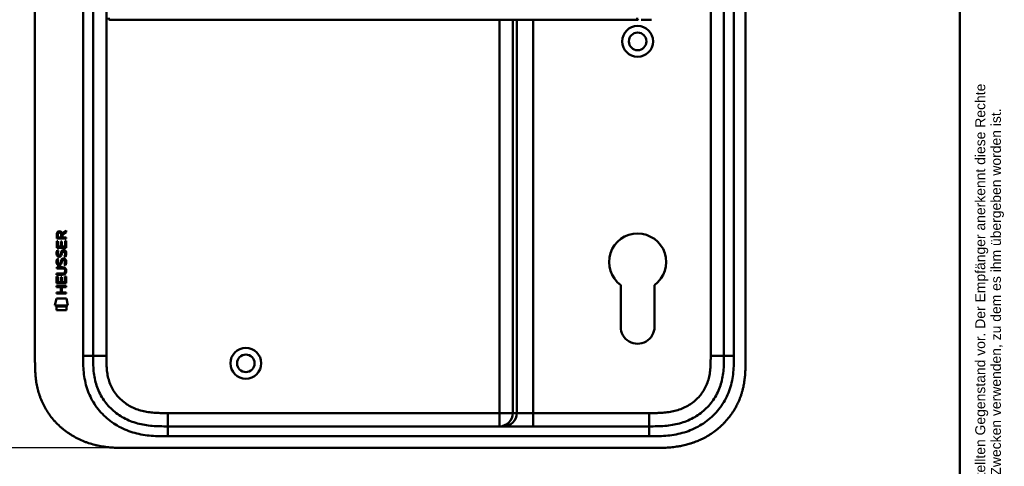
# Model space of a CAD drawing. Header units: millimetres. Extents: x 20 to 833, y 20 to 574.
# Tile 18 of 20: x 537 to 833, y 253 to 387. Entities that reach past the tile are written whole.
import ezdxf
from ezdxf.enums import TextEntityAlignment as Align

# ---------------------------------------------------------------- set-up
doc = ezdxf.new("R2010")
doc.units = ezdxf.units.MM
doc.header["$LTSCALE"] = 2
for name, color, linetype, lineweight in [('Bemaßungen(DIN)', 7, 'Continuous', 25), ('Sichtbare Kanten(DIN)', 7, 'Continuous', 50), ('Sichtbare tangentiale Kanten(DIN)', 7, 'Continuous', 50), ('Skizziergeometrie(DIN)', 7, 'Continuous', 50), ('Symbole(DIN)', 7, 'Continuous', 25)]:
    doc.layers.add(name, color=color, linetype=linetype, lineweight=lineweight)
doc.styles.add('Aktuell-DIN', font='arial.ttf')
doc.styles.add('STANDARD-DIN~0', font='arial.ttf')
doc.styles.add('Textstil10', font='arial.ttf')
doc.styles.add('Textstil41', font='arial.ttf', dxfattribs={"width": 0.8})
doc.styles.add('Textstil83', font='arial.ttf', dxfattribs={"width": 0.8})
doc.dimstyles.new('CAD-LAN', dxfattribs={"dimscale": 2, "dimtxt": 3.5, "dimasz": 2.5, "dimexe": 3.175, "dimexo": 0, "dimgap": 0.8, "dimtad": 1, "dimrnd": 1e-08, "dimtxsty": 'STANDARD-DIN~0', "dimcen": 0.09, "dimdle": 10, "dimclrd": 250, "dimclre": 250, "dimclrt": 250, "dimadec": 0, "dimazin": 2, "dimtfac": 1, "dimtmove": 0, "dimatfit": 3, "dimfxl": 1, "dimtolj": 1, "dimtzin": 0, "dimlwd": 25, "dimlwe": 25, "dimarcsym": 0})

# ---------------------------------------------------------------- blocks, each defined once
blk = doc.blocks.new('Ränder Standardrahmen')
at = {"layer": 'Skizziergeometrie(DIN)', "flags": 128}
blk.add_lwpolyline([(10, 10), (10, 287), (410, 287), (410, 10), (10, 10)], dxfattribs=at)
blk = doc.blocks.new('Schriftfelder Heusser')
at = {"layer": 'Symbole(DIN)', "color": 7, "insert": (293.33, 191.7), "char_height": 1.5, "width": 182.3003, "attachment_point": 1, "rotation": 90, "line_spacing_factor": 0.944221, "style": 'Aktuell-DIN'}
blk.add_mtext('\\fArial|b0|i0;\\H1.5000;Die Schlossfabrik Heusser AG ist Eigentümerin dieses Dokumentes und behält sich alle Rechte an diesem und dem dargestellten Gegenstand vor. Der Empfänger anerkennt diese Rechte\\Pund wird das Dokument nicht ohne schriftliche Ermächtigung der Eigentümerin Dritten zugänglich machen oder zu anderen Zwecken verwenden, zu dem es ihm übergeben worden ist.\\P ', dxfattribs=at)
at = {"layer": 'Symbole(DIN)', "color": 179, "true_color": 0x262659, "style": 'Textstil10'}
blk.add_attdef('ERSTELLUNGSDATUM_001', (217.04, 218.29), '', height=2, dxfattribs=at)
at = {"layer": 'Symbole(DIN)', "color": 179, "true_color": 0x262659}
for tag, height, style, p in [('AUTOR', 2.49, 'Aktuell-DIN', (240.03, 219.26)), ('KONTROLLDATUM', 2, 'Textstil10', (217.42, 215.04)), ('KONTROLLIERT_VON', 2, 'Textstil10', (239.98, 215.05))]:
    blk.add_attdef(tag, text='', height=height, dxfattribs=dict(at, style=style)).set_placement(p, align=Align.MIDDLE_LEFT)
at = {"layer": 'Symbole(DIN)', "color": 7, "style": 'Textstil83', "width": 0.8}
blk.add_attdef('Anfänglicher_Ansichtsmaßstab_001', (281.57, 213.34), '', height=2.3, dxfattribs=at)
at = {"layer": 'Symbole(DIN)', "color": 179, "true_color": 0x262659, "style": 'Textstil10'}
blk.add_attdef('PROJEKT', text='', height=2, dxfattribs=at).set_placement((217.77, 209.72), align=Align.BOTTOM_LEFT)
at = {"layer": 'Symbole(DIN)', "color": 7, "style": 'Textstil41', "width": 0.8}
blk.add_attdef('STATUS', text='', height=5, dxfattribs=at).set_placement((284.53, 195.86), align=Align.MIDDLE_CENTER)
blk = doc.blocks.new('*D21')
at = {"layer": 'Bemaßungen(DIN)', "color": 250, "linetype": 'Continuous', "lineweight": 25, "true_color": 0x3f3f3f, "transparency": 16777216}
for p, q in [((568.95, 503.11), (483.16, 503.11)), ((489.51, 498.11), (489.51, 263.11)), ((569.51, 258.11), (483.16, 258.11))]:
    blk.add_line(p, q, dxfattribs=at)
at = {"layer": 'Bemaßungen(DIN)', "color": 250, "linetype": 'Continuous', "true_color": 0x3f3f3f, "transparency": 16777216}
for points in [[(488.68, 498.11), (490.35, 498.11), (489.51, 503.11)], [(488.68, 263.11), (490.35, 263.11), (489.51, 258.11)]]:
    blk.add_solid(points, dxfattribs=at)
at = {"layer": 'Defpoints', "color": 0, "linetype": 'Continuous', "transparency": 16777216}
for p in [(568.95, 503.11), (489.51, 258.11), (569.51, 258.11)]:
    blk.add_point(p, dxfattribs=at)
at = {"layer": 'Bemaßungen(DIN)', "color": 250, "linetype": 'Continuous', "lineweight": 25, "true_color": 0x3f3f3f, "transparency": 16777216, "insert": (480.77, 372.79), "char_height": 7, "attachment_point": 1, "rotation": 90, "style": 'STANDARD-DIN~0'}
blk.add_mtext('\\A1;245', dxfattribs=at)

msp = doc.modelspace()

# ---------------------------------------------------------------- linework, layer by layer
at = {"layer": 'Sichtbare Kanten(DIN)'}
for p, q in [((541.474, 284.891), (541.474, 476.323)), ((558.974, 285.891), (558.974, 475.323)), ((748.974, 475.323), (748.974, 285.891)), ((755.474, 284.892), (755.474, 476.323)), ((722.765, 387.094), (722.83, 387.094)), ((549.673, 322.81), (550.869, 323.6)), ((550.869, 323.6), (550.868, 323.166)), ((548.006, 318.45), (548.008, 320.455)), ((548.008, 321.181), (548.011, 322.494)), ((550.867, 321.178), (548.008, 321.181)), ((548.008, 320.455), (548.356, 320.454)), ((548.356, 320.454), (548.355, 318.827)), ((548.359, 322.45), (548.358, 321.562)), ((548.358, 321.562), (549.376, 321.561)), ((549.249, 318.827), (549.251, 320.273)), ((549.251, 320.273), (549.599, 320.273)), ((549.376, 321.561), (549.377, 322.449)), ((549.599, 320.273), (549.598, 318.826)), ((550.868, 323.166), (549.726, 322.411)), ((549.726, 322.411), (549.726, 321.561)), ((549.726, 321.561), (550.867, 321.56)), ((550.517, 318.826), (550.518, 320.473)), ((550.518, 320.473), (550.866, 320.472)), ((550.866, 320.472), (550.865, 318.448)), ((550.867, 321.56), (550.867, 321.178)), ((550.865, 318.448), (548.006, 318.45)), ((548.178, 317.677), (548.517, 317.576)), ((548.355, 318.827), (549.249, 318.827)), ((549.598, 318.826), (550.517, 318.826)), ((550.106, 317.374), (550.095, 317.374)), ((548.176, 315.13), (548.515, 315.03)), ((548.374, 316.345), (548.382, 316.328)), ((549.058, 316.247), (549.069, 316.264)), ((550.104, 314.827), (550.093, 314.827)), ((548.001, 312.223), (548.001, 312.6)), ((548.001, 312.6), (549.647, 312.599)), ((549.671, 312.222), (548.001, 312.223)), ((548.372, 313.799), (548.379, 313.781)), ((549.056, 313.701), (549.067, 313.718)), ((550.551, 311.437), (550.551, 311.446)), ((547.998, 307.713), (547.999, 309.717)), ((547.999, 309.717), (548.348, 309.717)), ((548, 310.288), (548, 310.665)), ((548, 310.665), (549.67, 310.664)), ((549.645, 310.287), (548, 310.288)), ((548.348, 309.717), (548.346, 308.09)), ((549.241, 308.089), (549.242, 309.536)), ((549.242, 309.536), (549.591, 309.536)), ((549.591, 309.536), (549.589, 308.089)), ((550.508, 308.088), (550.509, 309.735)), ((550.509, 309.735), (550.858, 309.735)), ((550.858, 309.735), (550.856, 307.711)), ((547.995, 306.542), (547.996, 306.919)), ((549.238, 306.541), (547.995, 306.542)), ((547.996, 306.919), (550.854, 306.917)), ((550.856, 307.711), (547.998, 307.713)), ((548.346, 308.09), (549.241, 308.089)), ((549.237, 304.984), (549.238, 306.541)), ((549.589, 308.089), (550.508, 308.088)), ((549.595, 306.541), (549.594, 304.983)), ((550.854, 306.54), (549.595, 306.541)), ((550.854, 306.917), (550.854, 306.54)), ((717.874, 294.61), (717.87, 307.186)), ((728.07, 307.179), (728.074, 294.614)), ((547.463, 301.031), (547.922, 303.163)), ((547.922, 303.163), (550.928, 303.161)), ((547.994, 304.608), (547.994, 304.985)), ((547.994, 304.985), (549.237, 304.984)), ((550.852, 304.605), (547.994, 304.608)), ((549.594, 304.983), (550.853, 304.982)), ((550.853, 304.982), (550.852, 304.605)), ((550.928, 303.161), (551.378, 301.027)), ((551.378, 301.027), (547.463, 301.031)), ((547.921, 299.603), (547.922, 300.745)), ((550.918, 299.6), (547.921, 299.603)), ((547.922, 300.745), (550.919, 300.742)), ((550.919, 300.742), (550.918, 299.6)), ((581.513, 264.607), (726.436, 264.607)), ((569.513, 258.107), (727.436, 258.107))]:
    msp.add_line(p, q, dxfattribs=at)
for centre, radius in [((722.974, 380.607), 4.65), ((722.974, 380.607), 2.65), ((604.974, 283.607), 4.65), ((604.974, 283.607), 2.65)]:
    msp.add_circle(centre, radius, dxfattribs=at)
for centre, radius, start, end in [((722.974, 314.107), 8.6, 306.33484, 233.59112), ((722.974, 294.612), 5.1, 180.02039, 0.02039)]:
    msp.add_arc(centre, radius, start, end, dxfattribs=at)
for centre, major_axis, ratio, start_param, end_param in [((548.145, 321.597), (1.242, 1.64), 0.5994938, 5.878165, 6.7089725), ((549.538, 321.677), (-0.976, 1.274), 0.5180415, 5.9043613, 6.8771057), ((549.447, 315.687), (0.839, 1.642), 0.4591024, 5.9761877, 6.4975755), ((549.64, 319.456), (1.103, 3.296), 0.2312948, 2.8124619, 2.8734213), ((549.12, 317.139), (0.574, 1.004), 0.5438409, 2.7534304, 3.2137241), ((549, 316.272), (0.098, 0.139), 0.3641716, 4.4844927, 4.7925708), ((549.446, 313.142), (-0.838, -1.64), 0.4594521, 2.8344186, 3.3561114), ((549.724, 317.156), (-1.192, -3.54), 0.2215161, 5.9678979, 6.0270389), ((549.125, 314.601), (-0.583, -1.012), 0.541605, 5.8985019, 6.3563332), ((548.998, 313.725), (-0.098, -0.139), 0.3641716, 1.3429, 1.6509781), ((545.83, 314.969), (4.808, -4.323), 0.3742014, 5.888113, 6.6064523), ((545.826, 307.925), (4.814, 4.313), 0.3742661, 5.9599282, 6.6783921), ((527.118, 331.273), (23.266, -20.361), 0.1371339, 6.127502, 6.402435)]:
    msp.add_ellipse(centre, major_axis=major_axis, ratio=ratio, start_param=start_param, end_param=end_param, dxfattribs=at)
for points, knots in [([(564.219, 387.094), (564.219, 387.094), (564.219, 387.094), (564.218, 387.094), (564.218, 387.094), (564.218, 387.094), (564.217, 387.094), (564.217, 387.094), (564.216, 387.094), (564.213, 387.094), (564.211, 387.094), (564.206, 387.094), (564.205, 387.094), (564.199, 387.094), (564.196, 387.094), (564.183, 387.094), (564.18, 387.094), (564.173, 387.094), (564.171, 387.094), (564.165, 387.095), (564.162, 387.095), (564.152, 387.095), (564.144, 387.095), (564.121, 387.095), (564.106, 387.096), (564.029, 387.099), (563.967, 387.105), (563.878, 387.131), (563.849, 387.142), (563.795, 387.173), (563.77, 387.193), (563.73, 387.24), (563.714, 387.267), (563.691, 387.325), (563.684, 387.355), (563.676, 387.416), (563.675, 387.447), (563.677, 387.554), (563.69, 387.63), (563.702, 387.705)], [0, 0, 0, 0, 0.00028677, 0.00028677, 0.00085963, 0.00085963, 0.00200522, 0.00200522, 0.00429634, 0.00429634, 0.02262582, 0.02262582, 0.03179275, 0.03179275, 0.04109082, 0.04109082, 0.04341208, 0.04341208, 0.04456569, 0.04456569, 0.0457191, 0.0457191, 0.04803012, 0.04803012, 0.05262125, 0.05262125, 0.07113734, 0.07113734, 0.08037876, 0.08037876, 0.08967939, 0.08967939, 0.09896722, 0.09896722, 0.10819297, 0.10819297, 0.11738064, 0.11738064, 0.14030942, 0.14030942, 0.14030942, 0.14030942]), ([(564.257, 387.094), (564.257, 387.094), (564.257, 387.094), (564.255, 387.094), (564.252, 387.094), (564.246, 387.094), (564.243, 387.094), (564.233, 387.094), (564.227, 387.094), (564.215, 387.094), (564.209, 387.094), (564.204, 387.094)], [0, 0, 0, 0, 0.0000178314, 0.0000178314, 0.0007794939, 0.0007794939, 0.0018252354, 0.0018252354, 0.003761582, 0.003761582, 0.0056120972, 0.0056120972, 0.0056120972, 0.0056120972]), ([(564.269, 387.094), (564.269, 387.094), (564.269, 387.094), (564.269, 387.094), (564.269, 387.095), (564.27, 387.095), (564.269, 387.094), (564.269, 387.092), (564.268, 387.094), (564.268, 387.095), (564.267, 387.096), (564.267, 387.094), (564.266, 387.094), (564.266, 387.094), (564.265, 387.095), (564.264, 387.095), (564.263, 387.095), (564.263, 387.094), (564.263, 387.094), (564.262, 387.094), (564.262, 387.094), (564.261, 387.094), (564.26, 387.095), (564.259, 387.094), (564.258, 387.094), (564.257, 387.094), (564.256, 387.094), (564.255, 387.094), (564.254, 387.094), (564.253, 387.094), (564.252, 387.094), (564.251, 387.094), (564.249, 387.094), (564.248, 387.094), (564.247, 387.094), (564.246, 387.094), (564.245, 387.094), (564.243, 387.094), (564.242, 387.094), (564.241, 387.094), (564.24, 387.094), (564.239, 387.094), (564.237, 387.094), (564.236, 387.094), (564.235, 387.094), (564.234, 387.094), (564.232, 387.094), (564.231, 387.094), (564.23, 387.094), (564.229, 387.094), (564.227, 387.094), (564.226, 387.094), (564.225, 387.094), (564.223, 387.094), (564.222, 387.094), (564.207, 387.094), (564.207, 387.094), (565.057, 387.094), (565.649, 387.094), (566.697, 387.094), (568.207, 387.094), (569.224, 387.094), (570.438, 387.094), (571.801, 387.094)], [0, 0, 0, 0, 0.0025183, 0.0025183, 0.0025183, 0.0949441, 0.0949441, 0.0949441, 0.1873699, 0.1873699, 0.1873699, 0.2797957, 0.2797957, 0.2797957, 0.3722215, 0.3722215, 0.3722215, 0.4184344, 0.4184344, 0.4184344, 0.4646473, 0.4646473, 0.4646473, 0.5570732, 0.5570732, 0.5570732, 0.649499, 0.649499, 0.649499, 0.7419248, 0.7419248, 0.7419248, 0.8343506, 0.8343506, 0.8343506, 0.9267764, 0.9267764, 0.9267764, 1.0192022, 1.0192022, 1.0192022, 1.111628, 1.111628, 1.111628, 1.2040539, 1.2040539, 1.2040539, 1.2964797, 1.2964797, 1.2964797, 1.3889055, 1.3889055, 1.3889055, 1.4813313, 1.4813313, 1.4813313, 2.5715522, 2.5715522, 2.5715522, 3.3314242, 3.3314242, 3.3314242, 3.8432408, 3.8432408, 3.8432408, 3.8432408]), ([(564.251, 387.094), (564.251, 387.094), (564.251, 387.094), (564.251, 387.094), (564.25, 387.094), (564.25, 387.094), (564.25, 387.094), (564.249, 387.094), (564.248, 387.094), (564.243, 387.094), (564.239, 387.094), (564.228, 387.094), (564.221, 387.094), (564.214, 387.094), (564.213, 387.094), (564.211, 387.094)], [0, 0, 0, 0, 0.0000222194, 0.0000222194, 0.0000666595, 0.0000666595, 0.0001555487, 0.0001555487, 0.000333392, 0.000333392, 0.0016342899, 0.0016342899, 0.0041648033, 0.0041648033, 0.0047801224, 0.0047801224, 0.0047801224, 0.0047801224]), ([(564.244, 387.094), (564.244, 387.094), (564.244, 387.094), (564.244, 387.094), (564.243, 387.094), (564.243, 387.094), (564.242, 387.094), (564.241, 387.094), (564.24, 387.094), (564.237, 387.094), (564.236, 387.094), (564.233, 387.094), (564.231, 387.094), (564.227, 387.094), (564.225, 387.094), (564.222, 387.094), (564.22, 387.094), (564.219, 387.094)], [0, 0, 0, 0, 0.0000111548, 0.0000111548, 0.0000825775, 0.0000825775, 0.0002255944, 0.0002255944, 0.0005124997, 0.0005124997, 0.0010879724, 0.0010879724, 0.0016605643, 0.0016605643, 0.0027915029, 0.0027915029, 0.0035733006, 0.0035733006, 0.0035733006, 0.0035733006]), ([(573.742, 387.094), (573.742, 387.094), (573.742, 387.094), (573.738, 387.094), (573.734, 387.094), (573.721, 387.094), (573.713, 387.094), (573.683, 387.094), (573.662, 387.094), (573.585, 387.094), (573.528, 387.094), (573.173, 387.094), (572.879, 387.094), (572.397, 387.094), (572.207, 387.094), (571.957, 387.094), (571.895, 387.094), (571.824, 387.094), (571.814, 387.094), (571.801, 387.094), (571.797, 387.094), (571.793, 387.094), (571.793, 387.094), (571.793, 387.094)], [0, 0, 0, 0, 0.00002188, 0.00002188, 0.00142247, 0.00142247, 0.00422366, 0.00422366, 0.01131416, 0.01131416, 0.03022244, 0.03022244, 0.13111577, 0.13111577, 0.19835974, 0.19835974, 0.2207698, 0.2207698, 0.22427128, 0.22427128, 0.22567187, 0.22567187, 0.22569375, 0.22569375, 0.22569375, 0.22569375]), ([(573.746, 387.094), (574.175, 387.094), (574.616, 387.094), (575.066, 387.094), (577.597, 387.094), (580.338, 387.094), (583.079, 387.094), (585.328, 387.094), (587.599, 387.094), (589.869, 387.094), (599.973, 387.094), (610.122, 387.094), (620.245, 387.094), (637.153, 387.094), (654.079, 387.094), (670.992, 387.094), (679.448, 387.094), (687.908, 387.094), (696.365, 387.094), (700.594, 387.094), (704.821, 387.094), (709.051, 387.094), (711.715, 387.094), (714.392, 387.094), (717.038, 387.094), (718.593, 387.094), (720.126, 387.094), (721.673, 387.094), (722.035, 387.094), (722.392, 387.094), (722.765, 387.094)], [4.0756591, 4.0756591, 4.0756591, 4.0756591, 4.2235005, 4.2235005, 4.2235005, 5.0551855, 5.0551855, 5.0551855, 5.7376751, 5.7376751, 5.7376751, 8.7756456, 8.7756456, 8.7756456, 13.8502555, 13.8502555, 13.8502555, 16.3875605, 16.3875605, 16.3875605, 17.6562129, 17.6562129, 17.6562129, 18.4553381, 18.4553381, 18.4553381, 18.9248654, 18.9248654, 18.9248654, 19.0347624, 19.0347624, 19.0347624, 19.0347624]), ([(723.136, 387.095), (723.136, 387.095), (723.136, 387.095), (723.136, 387.095), (723.136, 387.095), (723.136, 387.095), (723.135, 387.095), (723.135, 387.095), (723.134, 387.095), (723.132, 387.095), (723.13, 387.095), (723.11, 387.095), (723.092, 387.095), (723.05, 387.095), (723.026, 387.094), (722.97, 387.094), (722.937, 387.094), (722.894, 387.094), (722.884, 387.094), (722.869, 387.094), (722.866, 387.094), (722.861, 387.094), (722.86, 387.094), (722.858, 387.094), (722.858, 387.094), (722.857, 387.094), (722.857, 387.094), (722.857, 387.094), (722.857, 387.094), (722.857, 387.094)], [0, 0, 0, 0, 0.000010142, 0.000010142, 0.000037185, 0.000037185, 0.000109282, 0.000109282, 0.000301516, 0.000301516, 0.000814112, 0.000814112, 0.00628175, 0.00628175, 0.013571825, 0.013571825, 0.023292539, 0.023292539, 0.026532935, 0.026532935, 0.027613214, 0.027613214, 0.02797342, 0.02797342, 0.028093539, 0.028093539, 0.028133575, 0.028133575, 0.028179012, 0.028179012, 0.028179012, 0.028179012]), ([(725.252, 387.111), (725.253, 387.111), (725.252, 387.111), (725.252, 387.111), (725.252, 387.111), (725.251, 387.111), (725.251, 387.111), (725.249, 387.111), (725.248, 387.111), (725.244, 387.111), (725.24, 387.111), (725.226, 387.11), (725.215, 387.11), (725.173, 387.11), (725.141, 387.109), (725.014, 387.107), (724.918, 387.106), (724.793, 387.105), (724.764, 387.105), (724.721, 387.104), (724.706, 387.104), (724.684, 387.104), (724.677, 387.104), (724.666, 387.103), (724.662, 387.103), (724.657, 387.103), (724.655, 387.103), (724.652, 387.103), (724.651, 387.103), (724.65, 387.103), (724.65, 387.103), (724.649, 387.103), (724.649, 387.103), (724.648, 387.103), (724.648, 387.103), (724.648, 387.103), (724.648, 387.103), (724.648, 387.103), (724.648, 387.103), (724.648, 387.103)], [0, 0, 0, 0, 0.000043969, 0.000043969, 0.000083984, 0.000083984, 0.000204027, 0.000204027, 0.000564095, 0.000564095, 0.001644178, 0.001644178, 0.004884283, 0.004884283, 0.014604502, 0.014604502, 0.04376599, 0.04376599, 0.052593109, 0.052593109, 0.057007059, 0.057007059, 0.059214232, 0.059214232, 0.060317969, 0.060317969, 0.060869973, 0.060869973, 0.061146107, 0.061146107, 0.061284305, 0.061284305, 0.061353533, 0.061353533, 0.061388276, 0.061388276, 0.061405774, 0.061405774, 0.061423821, 0.061423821, 0.061423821, 0.061423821]), ([(725.252, 387.111), (725.263, 387.111), (725.273, 387.111), (725.477, 387.114), (725.669, 387.117), (725.861, 387.121)], [0.247650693, 0.247650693, 0.247650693, 0.247650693, 0.250845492, 0.250845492, 0.310534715, 0.310534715, 0.310534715, 0.310534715]), ([(726.47, 387.133), (726.47, 387.133), (726.47, 387.133), (726.47, 387.133), (726.47, 387.133), (726.469, 387.133), (726.469, 387.133), (726.467, 387.133), (726.466, 387.133), (726.461, 387.133), (726.458, 387.133), (726.444, 387.133), (726.434, 387.132), (726.392, 387.132), (726.36, 387.131), (726.234, 387.128), (726.139, 387.126), (726.013, 387.124), (725.983, 387.123), (725.937, 387.122), (725.922, 387.122), (725.899, 387.121), (725.891, 387.121), (725.88, 387.121), (725.876, 387.121), (725.87, 387.121), (725.868, 387.121), (725.865, 387.121), (725.864, 387.121), (725.863, 387.121), (725.863, 387.121), (725.862, 387.121), (725.862, 387.121), (725.861, 387.121), (725.861, 387.121), (725.861, 387.121), (725.861, 387.121), (725.861, 387.121), (725.861, 387.121), (725.861, 387.121)], [0, 0, 0, 0, 0.000046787, 0.000046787, 0.000086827, 0.000086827, 0.000206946, 0.000206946, 0.000567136, 0.000567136, 0.001647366, 0.001647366, 0.004887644, 0.004887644, 0.014608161, 0.014608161, 0.043771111, 0.043771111, 0.053078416, 0.053078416, 0.057732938, 0.057732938, 0.060060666, 0.060060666, 0.0612249, 0.0612249, 0.061807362, 0.061807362, 0.062098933, 0.062098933, 0.062245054, 0.062245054, 0.062318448, 0.062318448, 0.062355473, 0.062355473, 0.062374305, 0.062374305, 0.06239437, 0.06239437, 0.06239437, 0.06239437]), ([(726.47, 387.133), (726.479, 387.134), (726.487, 387.134), (726.697, 387.139), (726.899, 387.144), (727.114, 387.15), (727.128, 387.15), (727.143, 387.151)], [0.373932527, 0.373932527, 0.373932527, 0.373932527, 0.376597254, 0.376597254, 0.439473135, 0.439473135, 0.443987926, 0.443987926, 0.443987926, 0.443987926]), ([(550.551, 311.446), (550.551, 311.493), (550.548, 311.54), (550.532, 311.675), (550.51, 311.763), (550.435, 311.913), (550.389, 311.975), (550.269, 312.081), (550.198, 312.121), (549.981, 312.204), (549.821, 312.222), (549.671, 312.222)], [0, 0, 0, 0, 0.01400423, 0.01400423, 0.0408947, 0.0408947, 0.06439039, 0.06439039, 0.08887549, 0.08887549, 0.13413559, 0.13413559, 0.13413559, 0.13413559]), ([(541.474, 284.891), (541.474, 284.324), (541.475, 283.181), (541.51, 281.732), (541.593, 280.271), (541.703, 279.095), (541.912, 277.621), (542.14, 276.442), (542.511, 274.975), (542.879, 273.812), (543.431, 272.378), (543.948, 271.252), (544.686, 269.879), (545.351, 268.812), (546.27, 267.527), (547.074, 266.542), (548.158, 265.371), (549.086, 264.488), (550.314, 263.456), (551.348, 262.691), (552.695, 261.817), (553.813, 261.185), (555.25, 260.481), (556.428, 259.989), (557.927, 259.462), (559.143, 259.111), (560.675, 258.755), (561.907, 258.535), (563.447, 258.333), (564.676, 258.225), (566.204, 258.144), (567.72, 258.108), (568.918, 258.107), (569.513, 258.107)], [0.00000215, 0.00000215, 0.00000215, 0.00000215, 0.04166657, 0.08333314, 0.10416642, 0.14583299, 0.16666628, 0.20833285, 0.22916613, 0.2708327, 0.29166599, 0.33333256, 0.35416584, 0.39583241, 0.4166657, 0.45833227, 0.47916555, 0.52083212, 0.54166541, 0.58333198, 0.60416526, 0.64583183, 0.66666512, 0.70833169, 0.72916497, 0.77083154, 0.79166483, 0.8333314, 0.85416468, 0.89583125, 0.91666454, 0.95833111, 0.99999768, 0.99999768, 0.99999768, 0.99999768]), ([(581.513, 264.607), (580.715, 264.607), (579.917, 264.608), (579.12, 264.626), (578.338, 264.644), (577.559, 264.679), (576.786, 264.744), (576.024, 264.807), (575.268, 264.899), (574.521, 265.026), (573.783, 265.151), (573.053, 265.31), (572.335, 265.508), (570.913, 265.899), (569.536, 266.444), (568.246, 267.143), (566.963, 267.839), (565.767, 268.688), (564.698, 269.668), (563.625, 270.653), (562.681, 271.77), (561.902, 272.976), (561.111, 274.201), (560.49, 275.516), (560.038, 276.88), (559.808, 277.575), (559.622, 278.283), (559.474, 279), (559.325, 279.73), (559.215, 280.47), (559.14, 281.217), (559.062, 281.979), (559.019, 282.749), (558.997, 283.519), (558.975, 284.311), (558.974, 285.103), (558.974, 285.891)], [-3.5878945, -3.5878945, -3.5878945, -3.5878945, -3.3572287, -3.3572287, -3.3572287, -3.130617, -3.130617, -3.130617, -2.9072125, -2.9072125, -2.9072125, -2.686272, -2.686272, -2.686272, -2.2491577, -2.2491577, -2.2491577, -1.8144218, -1.8144218, -1.8144218, -1.3774727, -1.3774727, -1.3774727, -0.9334763, -0.9334763, -0.9334763, -0.7071199, -0.7071199, -0.7071199, -0.476774, -0.476774, -0.476774, -0.2414596, -0.2414596, -0.2414596, 0, 0, 0, 0]), ([(748.974, 285.891), (748.974, 285.103), (748.974, 284.311), (748.951, 283.519), (748.929, 282.749), (748.887, 281.979), (748.809, 281.217), (748.733, 280.47), (748.624, 279.73), (748.474, 279), (748.327, 278.283), (748.14, 277.575), (747.91, 276.88), (747.459, 275.516), (746.837, 274.201), (746.046, 272.976), (745.267, 271.77), (744.324, 270.653), (743.25, 269.668), (742.182, 268.688), (740.985, 267.839), (739.702, 267.143), (738.412, 266.444), (737.035, 265.899), (735.614, 265.508), (734.895, 265.31), (734.165, 265.151), (733.427, 265.026), (732.68, 264.899), (731.925, 264.807), (731.163, 264.744), (730.39, 264.679), (729.61, 264.644), (728.828, 264.626), (728.032, 264.608), (727.233, 264.607), (726.436, 264.607)], [-3.5878945, -3.5878945, -3.5878945, -3.5878945, -3.3464348, -3.3464348, -3.3464348, -3.1111202, -3.1111202, -3.1111202, -2.8807742, -2.8807742, -2.8807742, -2.6544175, -2.6544175, -2.6544175, -2.2104205, -2.2104205, -2.2104205, -1.7734708, -1.7734708, -1.7734708, -1.3387347, -1.3387347, -1.3387347, -0.9016205, -0.9016205, -0.9016205, -0.6806803, -0.6806803, -0.6806803, -0.4572762, -0.4572762, -0.4572762, -0.2306652, -0.2306652, -0.2306652, 0, 0, 0, 0]), ([(727.436, 258.107), (728.033, 258.107), (729.084, 258.108), (730.295, 258.133), (731.208, 258.168), (731.818, 258.201), (732.581, 258.255), (733.191, 258.31), (733.955, 258.393), (734.565, 258.473), (735.48, 258.614), (736.391, 258.784), (737.598, 259.062), (738.494, 259.31), (739.382, 259.591), (739.969, 259.794), (740.84, 260.125), (741.699, 260.488), (742.96, 261.093), (744.05, 261.696), (745.364, 262.529), (746.375, 263.257), (747.583, 264.241), (748.501, 265.085), (749.581, 266.209), (750.389, 267.16), (751.324, 268.409), (752.008, 269.455), (752.701, 270.677), (753.12, 271.516), (753.502, 272.371), (753.739, 272.948), (754.012, 273.679), (754.212, 274.271), (754.438, 275.016), (754.601, 275.617), (754.819, 276.524), (755.002, 277.438), (755.189, 278.663), (755.291, 279.582), (755.367, 280.501), (755.404, 281.113), (755.438, 281.876), (755.456, 282.484), (755.469, 283.241), (755.474, 283.994), (755.474, 284.593), (755.474, 284.892)], [0.00000945, 0.00000945, 0.00000945, 0.00000945, 0.04167564, 0.07292528, 0.08334182, 0.10417491, 0.11459146, 0.13542455, 0.1458411, 0.16667419, 0.17709074, 0.20834038, 0.22917347, 0.26042311, 0.27083965, 0.29167275, 0.30208929, 0.33333893, 0.35417202, 0.39583821, 0.4166713, 0.45833749, 0.47917058, 0.52083676, 0.54166985, 0.58333604, 0.60416913, 0.64583532, 0.66666841, 0.69791805, 0.70833459, 0.72916769, 0.73958423, 0.76041733, 0.77083387, 0.79166696, 0.80208351, 0.83333315, 0.85416624, 0.88541588, 0.89583243, 0.91666552, 0.92708206, 0.94791516, 0.9583317, 0.9791648, 0.99999789, 0.99999789, 0.99999789, 0.99999789])]:
    msp.add_open_spline(points, degree=3, knots=knots, dxfattribs=at)
for points in [[(564.266, 387.094), (564.244, 387.094), (564.222, 387.094), (564.2, 387.094)], [(564.27, 387.094), (564.268, 387.094), (564.267, 387.094), (564.266, 387.094)], [(564.27, 387.094), (564.27, 387.094), (564.269, 387.094), (564.269, 387.094)], [(722.83, 387.094), (722.839, 387.094), (722.848, 387.094), (722.857, 387.094)], [(724.064, 387.098), (724.26, 387.1), (724.454, 387.101), (724.648, 387.103)], [(548.011, 322.494), (548.025, 322.936), (548.257, 323.398), (548.87, 323.397)], [(549.377, 322.449), (549.377, 322.723), (549.29, 323.048), (548.874, 323.048)], [(547.977, 317), (547.995, 317.14), (548.036, 317.347), (548.107, 317.52)], [(548.107, 317.52), (548.126, 317.569), (548.178, 317.677), (548.178, 317.677)], [(548.517, 317.576), (548.517, 317.576), (548.397, 317.25), (548.362, 317.112)], [(549.25, 316.782), (549.334, 317.15), (549.436, 317.362), (549.577, 317.529)], [(549.577, 317.529), (549.67, 317.639), (549.8, 317.712), (549.98, 317.736)], [(550.095, 317.374), (549.973, 317.374), (549.898, 317.341), (549.824, 317.256)], [(549.98, 317.736), (550.267, 317.774), (550.55, 317.674), (550.744, 317.357)], [(550.744, 317.357), (550.854, 317.177), (550.907, 316.958), (550.907, 316.688)], [(548.052, 313.652), (547.962, 313.892), (547.933, 314.126), (547.975, 314.454)], [(548.054, 316.198), (547.964, 316.439), (547.935, 316.672), (547.977, 317)], [(547.975, 314.454), (547.993, 314.593), (548.034, 314.8), (548.105, 314.973)], [(548.614, 315.738), (548.39, 315.771), (548.161, 315.916), (548.054, 316.198)], [(548.105, 314.973), (548.124, 315.023), (548.176, 315.13), (548.176, 315.13)], [(548.36, 314.565), (548.296, 314.313), (548.289, 314.088), (548.348, 313.873)], [(548.362, 317.112), (548.298, 316.859), (548.291, 316.635), (548.35, 316.419)], [(548.515, 315.03), (548.515, 315.03), (548.395, 314.703), (548.36, 314.565)], [(548.586, 316.115), (548.733, 316.055), (548.922, 316.091), (549.027, 316.205)], [(548.768, 315.725), (548.668, 315.726), (548.647, 315.733), (548.614, 315.738)], [(549.396, 316.089), (549.281, 315.879), (549.086, 315.721), (548.768, 315.725)], [(549.069, 316.264), (549.138, 316.374), (549.195, 316.537), (549.25, 316.782)], [(549.248, 314.236), (549.332, 314.604), (549.434, 314.815), (549.575, 314.983)], [(549.589, 316.632), (549.534, 316.392), (549.472, 316.227), (549.396, 316.089)], [(549.575, 314.983), (549.668, 315.093), (549.798, 315.165), (549.978, 315.189)], [(549.638, 316.831), (549.63, 316.801), (549.59, 316.634), (549.589, 316.632)], [(549.822, 314.709), (549.751, 314.621), (549.69, 314.482), (549.636, 314.284)], [(549.824, 317.256), (549.753, 317.167), (549.692, 317.029), (549.638, 316.831)], [(550.093, 314.827), (549.971, 314.827), (549.896, 314.794), (549.822, 314.709)], [(549.978, 315.189), (550.265, 315.228), (550.548, 315.127), (550.742, 314.811)], [(550.299, 315.791), (550.299, 315.791), (550.453, 316.045), (550.512, 316.33)], [(550.667, 315.704), (550.647, 315.709), (550.299, 315.791), (550.299, 315.791)], [(550.51, 313.783), (550.579, 314.116), (550.579, 314.392), (550.473, 314.589)], [(550.512, 316.33), (550.581, 316.663), (550.581, 316.939), (550.475, 317.136)], [(550.892, 316.422), (550.862, 316.091), (550.704, 315.762), (550.667, 315.704)], [(550.742, 314.811), (550.852, 314.63), (550.905, 314.411), (550.905, 314.141)], [(550.907, 316.688), (550.907, 316.603), (550.9, 316.517), (550.892, 316.422)], [(548.612, 313.191), (548.388, 313.224), (548.159, 313.369), (548.052, 313.652)], [(548.584, 313.568), (548.731, 313.509), (548.92, 313.544), (549.025, 313.659)], [(548.766, 313.178), (548.666, 313.18), (548.645, 313.186), (548.612, 313.191)], [(549.394, 313.543), (549.279, 313.333), (549.084, 313.174), (548.766, 313.178)], [(549.067, 313.718), (549.136, 313.827), (549.193, 313.991), (549.248, 314.236)], [(549.587, 314.086), (549.532, 313.846), (549.47, 313.681), (549.394, 313.543)], [(549.636, 314.284), (549.628, 314.254), (549.588, 314.088), (549.587, 314.086)], [(550.297, 313.244), (550.297, 313.244), (550.451, 313.498), (550.51, 313.783)], [(550.665, 313.158), (550.645, 313.162), (550.297, 313.244), (550.297, 313.244)], [(550.89, 313.876), (550.86, 313.545), (550.702, 313.215), (550.665, 313.158)], [(550.905, 314.141), (550.905, 314.057), (550.898, 313.971), (550.89, 313.876)]]:
    msp.add_open_spline(points, degree=3, dxfattribs=at)
at = {"layer": 'Sichtbare tangentiale Kanten(DIN)'}
for p, q in [((562.974, 475.323), (562.974, 285.892)), ((744.974, 285.892), (744.974, 475.323)), ((681.377, 268.607), (681.377, 387.094)), ((685.362, 387.094), (685.362, 268.607)), ((686.568, 268.607), (686.568, 387.094)), ((691.548, 387.094), (691.548, 268.607)), ((558.974, 285.891), (555.975, 285.891)), ((562.974, 285.892), (558.974, 285.892)), ((744.974, 285.892), (748.974, 285.892)), ((748.974, 285.891), (751.974, 285.891)), ((581.492, 268.607), (681.377, 268.607)), ((581.492, 268.607), (581.492, 264.607)), ((681.377, 268.607), (681.377, 264.607)), ((681.377, 268.607), (685.362, 268.607)), ((685.362, 268.607), (686.568, 268.607)), ((686.568, 268.607), (691.548, 268.607)), ((691.548, 268.607), (691.548, 264.607)), ((691.548, 268.607), (726.437, 268.607)), ((726.437, 268.607), (726.437, 264.607)), ((581.513, 264.607), (581.513, 261.607)), ((726.436, 264.607), (726.436, 261.608))]:
    msp.add_line(p, q, dxfattribs=at)
for points in [[(555.974, 475.323), (555.974, 412.179), (555.974, 349.035), (555.975, 285.891)], [(751.974, 285.891), (751.974, 349.035), (751.974, 412.179), (751.974, 475.323)], [(685.362, 268.607), (685.362, 266.398), (683.577, 264.607), (681.377, 264.607)], [(682.583, 264.607), (684.783, 264.607), (686.568, 266.398), (686.568, 268.607)], [(581.513, 261.607), (629.82, 261.607), (678.128, 261.607), (726.436, 261.608)]]:
    msp.add_open_spline(points, degree=3, dxfattribs=at)
for points, knots in [([(722.765, 387.094), (722.795, 387.094), (722.819, 387.144), (722.825, 387.332), (722.828, 387.433), (722.826, 387.563), (722.823, 387.705)], [0, 0, 0, 0, 0.6504188, 0.6504188, 0.6504188, 1, 1, 1, 1]), ([(555.975, 285.891), (555.975, 285.772), (555.975, 285.653), (555.975, 285.433), (555.975, 285.333), (555.975, 285.133), (555.975, 285.033), (555.978, 284.434), (555.984, 283.934), (555.998, 283.434)], [18.94311531, 18.94311531, 18.94311531, 18.94311531, 18.97893752, 18.97893752, 19.00893239, 19.00893239, 19.03892725, 19.03892725, 19.18890158, 19.18890158, 19.18890158, 19.18890158]), ([(562.974, 285.892), (562.974, 285.657), (562.974, 285.422), (562.975, 285.187), (562.975, 285.043), (562.976, 284.899), (562.977, 284.756), (562.977, 284.684), (562.978, 284.612), (562.979, 284.54), (562.98, 284.397), (562.982, 284.253), (562.985, 284.11), (562.986, 284.034), (562.988, 283.958), (562.989, 283.881), (562.991, 283.805), (562.993, 283.729), (562.995, 283.653), (562.999, 283.501), (563.004, 283.349), (563.011, 283.191), (563.023, 282.883), (563.039, 282.59), (563.061, 282.285), (563.062, 282.278), (563.062, 282.27), (563.063, 282.263), (563.108, 281.647), (563.174, 281.059), (563.27, 280.47), (563.272, 280.461), (563.273, 280.453), (563.275, 280.444), (563.372, 279.851), (563.501, 279.264), (563.666, 278.687), (563.667, 278.683), (563.669, 278.679), (563.67, 278.674), (563.839, 278.087), (564.048, 277.504), (564.294, 276.945), (564.542, 276.381), (564.835, 275.828), (565.163, 275.304), (565.493, 274.776), (565.865, 274.268), (566.268, 273.794), (566.672, 273.318), (567.115, 272.867), (567.583, 272.453), (568.05, 272.04), (568.548, 271.658), (569.067, 271.313), (569.586, 270.968), (570.129, 270.657), (570.687, 270.384), (571.245, 270.111), (571.825, 269.872), (572.41, 269.67), (572.414, 269.669), (572.417, 269.667), (572.421, 269.666), (572.999, 269.467), (573.595, 269.3), (574.193, 269.166), (574.198, 269.164), (574.204, 269.163), (574.209, 269.162), (574.798, 269.03), (575.389, 268.928), (575.989, 268.85), (575.998, 268.849), (576.007, 268.847), (576.016, 268.846), (576.609, 268.77), (577.196, 268.717), (577.813, 268.681), (577.82, 268.68), (577.827, 268.68), (577.834, 268.679), (578.14, 268.662), (578.434, 268.649), (578.734, 268.638), (579.044, 268.628), (579.352, 268.621), (579.659, 268.616), (580.272, 268.607), (580.882, 268.607), (581.492, 268.607)], [0, 0, 0, 0, 0.0704958, 0.0704958, 0.0704958, 0.1135802, 0.1135802, 0.1135802, 0.1351224, 0.1351224, 0.1351224, 0.1782067, 0.1782067, 0.1782067, 0.2010367, 0.2010367, 0.2010367, 0.2238668, 0.2238668, 0.2238668, 0.2695268, 0.2695268, 0.2695268, 0.3586563, 0.3586563, 0.3586563, 0.3608469, 0.3608469, 0.3608469, 0.5409597, 0.5409597, 0.5409597, 0.5436764, 0.5436764, 0.5436764, 0.7252406, 0.7252406, 0.7252406, 0.7265644, 0.7265644, 0.7265644, 0.9114145, 0.9114145, 0.9114145, 1.0980359, 1.0980359, 1.0980359, 1.2857686, 1.2857686, 1.2857686, 1.473937, 1.473937, 1.473937, 1.6615015, 1.6615015, 1.6615015, 1.848744, 1.848744, 1.848744, 2.0359253, 2.0359253, 2.0359253, 2.0369996, 2.0369996, 2.0369996, 2.2219177, 2.2219177, 2.2219177, 2.2235518, 2.2235518, 2.2235518, 2.4055185, 2.4055185, 2.4055185, 2.4082995, 2.4082995, 2.4082995, 2.5881875, 2.5881875, 2.5881875, 2.5903234, 2.5903234, 2.5903234, 2.6794917, 2.6794917, 2.6794917, 2.7711647, 2.7711647, 2.7711647, 2.9540838, 2.9540838, 2.9540838, 2.9540838]), ([(726.436, 261.608), (726.651, 261.608), (726.867, 261.608), (727.082, 261.608), (727.284, 261.608), (727.485, 261.609), (727.687, 261.61), (727.788, 261.611), (727.889, 261.611), (727.99, 261.612), (728.285, 261.615), (728.58, 261.62), (728.897, 261.627), (728.905, 261.627), (728.913, 261.627), (728.92, 261.628), (729.807, 261.648), (730.604, 261.687), (731.412, 261.754), (731.426, 261.755), (731.441, 261.757), (731.456, 261.758), (732.277, 261.827), (733.105, 261.929), (733.928, 262.068), (733.936, 262.069), (733.944, 262.071), (733.953, 262.072), (734.779, 262.213), (735.6, 262.392), (736.411, 262.615), (736.417, 262.617), (736.423, 262.619), (736.429, 262.621), (738.063, 263.072), (739.659, 263.707), (741.132, 264.506), (742.617, 265.311), (744.03, 266.312), (745.278, 267.457), (746.527, 268.603), (747.652, 269.933), (748.566, 271.348), (749.477, 272.758), (750.222, 274.319), (750.755, 275.926), (750.756, 275.93), (750.757, 275.933), (750.758, 275.937), (751.022, 276.734), (751.239, 277.553), (751.408, 278.376), (751.41, 278.383), (751.411, 278.39), (751.413, 278.397), (751.581, 279.217), (751.704, 280.048), (751.789, 280.871), (751.791, 280.885), (751.792, 280.899), (751.794, 280.913), (751.876, 281.722), (751.923, 282.526), (751.949, 283.394), (751.949, 283.408), (751.95, 283.421), (751.95, 283.434), (751.974, 284.279), (751.974, 285.085), (751.974, 285.891)], [37.4953956, 37.4953956, 37.4953956, 37.4953956, 37.5599869, 37.5599869, 37.5599869, 37.6205127, 37.6205127, 37.6205127, 37.6507756, 37.6507756, 37.6507756, 37.7394301, 37.7394301, 37.7394301, 37.7415642, 37.7415642, 37.7415642, 37.9889156, 37.9889156, 37.9889156, 37.9934173, 37.9934173, 37.9934173, 38.244735, 38.244735, 38.244735, 38.2471853, 38.2471853, 38.2471853, 38.4996214, 38.4996214, 38.4996214, 38.5015831, 38.5015831, 38.5015831, 39.0103267, 39.0103267, 39.0103267, 39.5228845, 39.5228845, 39.5228845, 40.0360406, 40.0360406, 40.0360406, 40.5473013, 40.5473013, 40.5473013, 40.5484434, 40.5484434, 40.5484434, 40.802185, 40.802185, 40.802185, 40.8043063, 40.8043063, 40.8043063, 41.056838, 41.056838, 41.056838, 41.0611339, 41.0611339, 41.0611339, 41.3095794, 41.3095794, 41.3095794, 41.3133935, 41.3133935, 41.3133935, 41.5553404, 41.5553404, 41.5553404, 41.5553404]), ([(726.437, 268.607), (726.597, 268.607), (726.757, 268.607), (726.917, 268.607), (727.363, 268.607), (727.81, 268.609), (728.256, 268.616), (728.485, 268.619), (728.713, 268.624), (728.942, 268.63), (729.018, 268.632), (729.094, 268.634), (729.173, 268.637), (729.483, 268.647), (729.778, 268.66), (730.083, 268.678), (730.091, 268.678), (730.098, 268.678), (730.105, 268.679), (730.723, 268.715), (731.311, 268.767), (731.904, 268.843), (731.913, 268.844), (731.922, 268.845), (731.931, 268.846), (732.532, 268.924), (733.124, 269.025), (733.713, 269.156), (733.719, 269.157), (733.724, 269.158), (733.729, 269.16), (734.329, 269.294), (734.925, 269.46), (735.504, 269.658), (735.508, 269.659), (735.511, 269.661), (735.515, 269.662), (736.101, 269.863), (736.682, 270.101), (737.241, 270.374), (737.8, 270.647), (738.345, 270.957), (738.864, 271.302), (739.384, 271.646), (739.882, 272.027), (740.349, 272.439), (740.82, 272.853), (741.265, 273.305), (741.67, 273.781), (742.075, 274.256), (742.448, 274.764), (742.779, 275.292), (743.108, 275.817), (743.401, 276.371), (743.65, 276.935), (743.897, 277.494), (744.107, 278.077), (744.276, 278.666), (744.277, 278.67), (744.279, 278.674), (744.28, 278.678), (744.446, 279.256), (744.575, 279.843), (744.673, 280.437), (744.674, 280.446), (744.676, 280.455), (744.677, 280.464), (744.773, 281.053), (744.84, 281.642), (744.885, 282.259), (744.886, 282.266), (744.886, 282.274), (744.887, 282.281), (744.909, 282.586), (744.925, 282.88), (744.937, 283.181), (744.95, 283.491), (744.958, 283.8), (744.964, 284.108), (744.974, 284.704), (744.974, 285.299), (744.974, 285.892)], [0, 0, 0, 0, 0.0479858, 0.0479858, 0.0479858, 0.1819298, 0.1819298, 0.1819298, 0.2504934, 0.2504934, 0.2504934, 0.2733476, 0.2733476, 0.2733476, 0.3626026, 0.3626026, 0.3626026, 0.364764, 0.364764, 0.364764, 0.5448188, 0.5448188, 0.5448188, 0.5476273, 0.5476273, 0.5476273, 0.7297695, 0.7297695, 0.7297695, 0.7314186, 0.7314186, 0.7314186, 0.9165357, 0.9165357, 0.9165357, 0.9176198, 0.9176198, 0.9176198, 1.105019, 1.105019, 1.105019, 1.2924815, 1.2924815, 1.2924815, 1.4799649, 1.4799649, 1.4799649, 1.6686716, 1.6686716, 1.6686716, 1.8566391, 1.8566391, 1.8566391, 2.043494, 2.043494, 2.043494, 2.2285728, 2.2285728, 2.2285728, 2.2298948, 2.2298948, 2.2298948, 2.411688, 2.411688, 2.411688, 2.4144058, 2.4144058, 2.4144058, 2.5947492, 2.5947492, 2.5947492, 2.5969419, 2.5969419, 2.5969419, 2.6861851, 2.6861851, 2.6861851, 2.7780299, 2.7780299, 2.7780299, 2.956024, 2.956024, 2.956024, 2.956024]), ([(555.998, 283.434), (556.024, 282.527), (556.073, 281.722), (556.155, 280.913), (556.156, 280.899), (556.158, 280.885), (556.159, 280.871), (556.244, 280.048), (556.368, 279.217), (556.536, 278.397), (556.537, 278.39), (556.539, 278.383), (556.54, 278.376), (556.71, 277.553), (556.926, 276.734), (557.19, 275.937), (557.191, 275.933), (557.193, 275.93), (557.194, 275.926), (557.727, 274.319), (558.472, 272.758), (559.382, 271.348), (560.297, 269.933), (561.421, 268.603), (562.671, 267.457), (563.918, 266.312), (565.331, 265.311), (566.816, 264.506), (568.29, 263.707), (569.886, 263.072), (571.519, 262.621), (571.525, 262.619), (571.532, 262.617), (571.538, 262.615), (572.348, 262.392), (573.17, 262.213), (573.996, 262.072), (574.004, 262.071), (574.012, 262.069), (574.02, 262.068), (574.843, 261.929), (575.672, 261.827), (576.493, 261.758), (576.507, 261.757), (576.522, 261.755), (576.537, 261.754), (577.344, 261.687), (578.141, 261.649), (579.008, 261.628), (579.023, 261.627), (579.037, 261.627), (579.051, 261.627), (579.899, 261.607), (580.706, 261.607), (581.513, 261.607)], [19.1889016, 19.1889016, 19.1889016, 19.1889016, 19.4373471, 19.4373471, 19.4373471, 19.4416429, 19.4416429, 19.4416429, 19.6941747, 19.6941747, 19.6941747, 19.696296, 19.696296, 19.696296, 19.9500375, 19.9500375, 19.9500375, 19.9511796, 19.9511796, 19.9511796, 20.4624403, 20.4624403, 20.4624403, 20.9755964, 20.9755964, 20.9755964, 21.4881542, 21.4881542, 21.4881542, 21.9968978, 21.9968978, 21.9968978, 21.9988678, 21.9988678, 21.9988678, 22.2512956, 22.2512956, 22.2512956, 22.2537275, 22.2537275, 22.2537275, 22.5050635, 22.5050635, 22.5050635, 22.509571, 22.509571, 22.509571, 22.7569167, 22.7569167, 22.7569167, 22.760988, 22.760988, 22.760988, 23.0030728, 23.0030728, 23.0030728, 23.0030728])]:
    msp.add_open_spline(points, degree=3, knots=knots, dxfattribs=at)

# ---------------------------------------------------------------- block references
at = {"xscale": 2, "yscale": 2, "zscale": 2}
for name, p in [('Ränder Standardrahmen', (0, 0)), ('Schriftfelder Heusser', (238, -362.833))]:
    msp.add_blockref(name, p, dxfattribs=at)

# ---------------------------------------------------------------- dimensions: what is measured, and where the dimension line sits
at = {"layer": 'Bemaßungen(DIN)', "color": 250, "linetype": 'Continuous', "lineweight": 25, "true_color": 0x3f3f3f}
dim = msp.add_linear_dim(base=(489.513, 258.107), p1=(568.953, 503.107), p2=(569.513, 258.107), angle=90, dimstyle='CAD-LAN', override={"dimgap": 0.8, "dimdec": 2, "dimtol": 0, "dimlim": 0, "dimtp": 0, "dimtm": 0, "dimtdec": 2, "dimtofl": 0, "dimatfit": 1}, dxfattribs=at)
dim.commit()
dim.dimension.update_dxf_attribs({"geometry": '*D21', "text_midpoint": (489.513, 380.607), "dimtype": 160})

doc.saveas('drawing.dxf')
